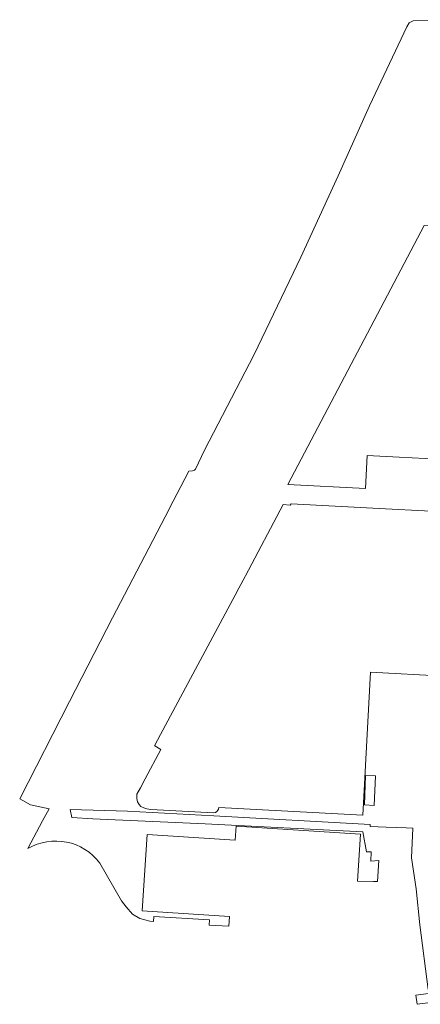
# Model space of a CAD drawing. Header units: metres. Extents: x 102746 to 103541, y 468531 to 469408.
# Tile 58 of 87: x 102746 to 102868, y 469066 to 469365. Entities that reach past the tile are written whole.
import ezdxf

# ---------------------------------------------------------------- set-up
doc = ezdxf.new("R2010")
doc.units = ezdxf.units.M
doc.layers.add('B-RO-OG-BGT-G', color=253, linetype='Continuous', lineweight=13)

msp = doc.modelspace()

# ---------------------------------------------------------------- linework, layer by layer
at = {"layer": 'B-RO-OG-BGT-G', "color": 252, "flags": 128}
for points in [[(102885.943, 469364.932), (102885.044, 469365.381), (102865.877, 469365.008), (102864.676, 469364.475), (102863.874, 469363.208), (102852.583, 469339.201), (102842.962, 469317.861), (102831.604, 469293.12), (102817.441, 469263.578), (102802.277, 469234.436), (102799.538, 469228.701), (102799.204, 469228.368), (102798.67, 469228.168), (102797.497, 469228.02), (102791.507, 469216.545), (102791.503, 469216.535), (102774.251, 469183.476), (102761.158, 469157.935), (102746, 469128.374), (102746.957, 469127.875), (102749.268, 469126.512), (102754.951, 469125.305), (102752.944, 469121.646), (102748.498, 469113.23)], [(102875.269, 469165.668), (102852.865, 469166.856), (102850.56, 469123.402), (102806.625, 469125.754), (102806.54, 469125.245), (102806.374, 469124.873), (102806.097, 469124.497), (102805.686, 469124.215), (102804.989, 469124.128), (102785.942, 469125.154), (102784.708, 469125.331), (102783.799, 469125.618), (102782.933, 469126.037), (102782.382, 469126.655), (102781.909, 469127.485), (102781.675, 469128.488), (102781.73, 469129.767), (102782.754, 469131.695), (102784.243, 469134.498), (102788.955, 469143.367), (102787.147, 469144.443), (102787.071, 469144.489), (102788.917, 469147.937), (102811.628, 469190.363), (102812.75, 469192.459), (102814.658, 469196.023), (102814.76, 469196.215), (102826.291, 469217.921), (102828.437, 469217.687), (102828.648, 469218.085), (102855.509, 469216.699), (102871.227, 469215.865)], [(102770.402, 469108.758), (102776.992, 469097.34), (102778.434, 469095.565), (102780.364, 469093.329), (102782.599, 469092.007), (102785.646, 469091.193), (102786.791, 469091.065), (102786.901, 469092.608), (102803.832, 469091.549), (102803.731, 469089.94), (102809.73, 469089.584), (102809.892, 469092.562), (102783.317, 469094.301), (102784.836, 469117.521), (102811.627, 469115.768), (102811.908, 469120.052), (102849.814, 469117.572), (102848.881, 469103.313), (102853.816, 469103.209), (102855.025, 469103.184), (102855.345, 469109.566), (102852.963, 469109.457), (102853.042, 469112.227), (102851.65, 469112.293), (102850.57, 469118.344), (102802.491, 469120.749), (102768.27, 469122.308), (102761.933, 469122.646), (102761.334, 469125.114), (102778.812, 469124.635), (102805.161, 469123.149), (102852.789, 469120.513), (102852.725, 469119.974), (102857.671, 469119.717), (102863.717, 469119.528), (102865.75, 469119.441), (102865.369, 469110.425), (102866.733, 469100.959), (102867.907, 469090.034), (102870.371, 469070.409)], [(102919.599, 469075.77), (102891.123, 469071.891), (102875.604, 469069.918), (102870.522, 469069.2), (102866.7, 469068.66), (102867.085, 469065.864), (102870.342, 469066.334), (102875.869, 469067.131), (102916.099, 469072.492), (102916.255, 469072.513), (102920.13, 469073.051), (102920.864, 469073.286)]]:
    msp.add_lwpolyline(points, dxfattribs=at)
for points in [[(102873.447, 469231.699), (102861.593, 469232.289), (102851.873, 469232.772), (102851.377, 469222.794), (102827.657, 469223.974), (102869.222, 469302.729), (102876.96, 469302.311), (102873.46, 469231.968)], [(102854.367, 469135.352), (102853.989, 469126.381), (102851.012, 469126.506), (102851.38, 469135.478)]]:
    msp.add_lwpolyline(points, close=True, dxfattribs=at)
at = {"layer": 'B-RO-OG-BGT-G', "color": 252}
msp.add_lwpolyline([(102748.498, 469113.23, -0.3842718), (102770.402, 469108.758)], format="xyb", dxfattribs=at)

doc.saveas('drawing.dxf')
